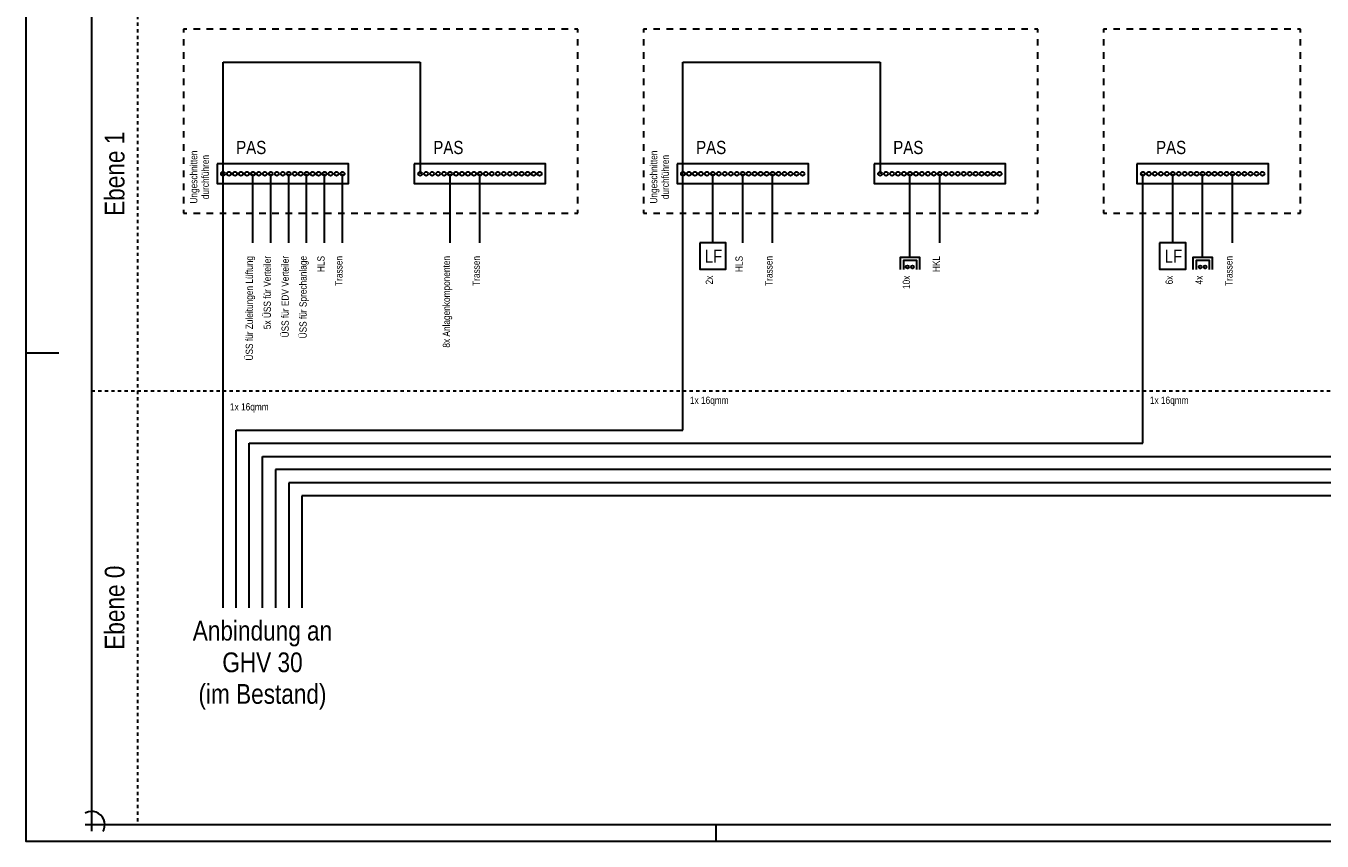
# Model space of a CAD drawing. Header units: millimetres. Extents: x -2000 to 95000, y -500 to 41500.
# Tile 1 of 5: x -2000 to 37453, y -500 to 24298. Entities that reach past the tile are written whole.
import ezdxf
from ezdxf.enums import TextEntityAlignment as Align

# ---------------------------------------------------------------- set-up
doc = ezdxf.new("R2010")
doc.units = ezdxf.units.MM
doc.linetypes.add('DDS_LT3', pattern=[200, 100, -100])
doc.layers.add('ITB_XXX_Einfuegepunkt', color=18, linetype='Continuous', plot=False)
for name, color, linetype in [('ITB_XXX_Layout Rahmen', 18, 'Continuous'), ('ITB_XXX_Schemata Bereiche', 7, 'Continuous'), ('ITB_XXX_Schemata Linien', 7, 'Continuous'), ('ITB_XXX_Schemata Symbole', 7, 'Continuous'), ('ITB_XXX_TXT_Schemata', 7, 'Continuous')]:
    doc.layers.add(name, color=color, linetype=linetype)
doc.styles.add('Arial Narrow', font='txt', dxfattribs={"height": 0.2})

# ---------------------------------------------------------------- blocks, each defined once
blk = doc.blocks.new('Text-Text- Ebene 0-ID-54-8-953-128')
at = {"layer": 'ITB_XXX_TXT_Schemata', "color": 7, "lineweight": 5, "style": 'Arial Narrow', "width": 0.999486}
blk.add_text('Ebene 0', height=600, rotation=90, dxfattribs=at).set_placement((0, -1280), (0, 1280), align=Align.FIT)
blk = doc.blocks.new('Text-Text- Ebene 1-ID-54-8-953-148')
at = {"layer": 'ITB_XXX_TXT_Schemata', "color": 7, "lineweight": 5, "style": 'Arial Narrow', "width": 0.999486}
blk.add_text('Ebene 1', height=600, rotation=90, dxfattribs=at).set_placement((0, -1280), (0, 1280), align=Align.FIT)
blk = doc.blocks.new('Schemasymbol-ID-54-8-953-175')
at = {"layer": 'ITB_XXX_Schemata Symbole', "color": 92, "lineweight": 30}
blk.add_lwpolyline([(0, 600), (0, 0), (4000, 0), (4000, 600), (0, 600)], dxfattribs=at)
for centre in [(181, 300), (363, 300), (545, 300), (727, 300), (909, 300), (1091, 300), (1272, 300), (1454, 300), (1636, 300), (1818, 300), (2000, 300), (2181, 300), (2363, 300), (2545, 300), (2727, 300), (2909, 300), (3091, 300), (3272, 300), (3454, 300), (3636, 300), (3818, 300)]:
    blk.add_circle(centre, 60, dxfattribs=at)
blk = doc.blocks.new('Allgemeines Symbol -Diverse--ID-54-8-953-923-1')
at = {"layer": 'ITB_XXX_Einfuegepunkt', "color": 7, "lineweight": 30}
for p, q in [((0, 1000), (0, -200)), ((-200, 0), (1000, 0))]:
    blk.add_line(p, q, dxfattribs=at)
for points in [[(392, -81), (400, 0), (392, 81), (368, 158), (328, 229), (276, 290), (212, 339), (139, 375), (61, 395), (-20, 399), (-100, 387), (-176, 359), (-200, 344)], [(344, -200), (368, -158), (392, -81)]]:
    blk.add_lwpolyline(points, dxfattribs=at)
blk = doc.blocks.new('Text-Text- ÜSS für Zuleitungen Lüftung-ID-54-8-953-127')
at = {"layer": 'ITB_XXX_TXT_Schemata', "color": 7, "lineweight": 5, "style": 'Arial Narrow', "width": 0.999693}
blk.add_text('ÜSS für Zuleitungen Lüftung', height=220, rotation=90, dxfattribs=at).set_placement((0, -3181), (0, 0), align=Align.FIT)
blk = doc.blocks.new('Text-Text- Ungeschnitten--durchführen-ID-54-8-953-194')
at = {"layer": 'ITB_XXX_TXT_Schemata', "color": 7, "lineweight": 5, "style": 'Arial Narrow'}
for s, width, p, p2 in [('Ungeschnitten', 0.999411, (0, -806), (0, 806)), ('durchführen', 0.999313, (353, -673), (353, 673))]:
    blk.add_text(s, height=220, rotation=90, dxfattribs=dict(at, width=width)).set_placement(p, p2, align=Align.FIT)
blk = doc.blocks.new('Schemasymbol-ID-54-8-953-240')
at = {"layer": 'ITB_XXX_Schemata Symbole', "color": 92, "lineweight": 30}
blk.add_lwpolyline([(0, 600), (0, 0), (4000, 0), (4000, 600), (0, 600)], dxfattribs=at)
for centre in [(181, 300), (363, 300), (545, 300), (727, 300), (909, 300), (1091, 300), (1272, 300), (1454, 300), (1636, 300), (1818, 300), (2000, 300), (2181, 300), (2363, 300), (2545, 300), (2727, 300), (2909, 300), (3091, 300), (3272, 300), (3454, 300), (3636, 300), (3818, 300)]:
    blk.add_circle(centre, 60, dxfattribs=at)
blk = doc.blocks.new('Text-Text- 8x Anlagenkomponenten-ID-54-8-953-529')
at = {"layer": 'ITB_XXX_TXT_Schemata', "color": 7, "lineweight": 5, "style": 'Arial Narrow', "width": 0.99934}
blk.add_text('8x Anlagenkomponenten', height=220, rotation=90, dxfattribs=at).set_placement((0, -2789), (0, 0), align=Align.FIT)
blk = doc.blocks.new('Text-Text- HLS-ID-54-8-953-1425')
at = {"layer": 'ITB_XXX_TXT_Schemata', "color": 7, "lineweight": 5, "style": 'Arial Narrow', "width": 0.999822}
blk.add_text('HLS', height=220, rotation=90, dxfattribs=at).set_placement((0, -490), (0, 0), align=Align.FIT)
blk = doc.blocks.new('Text-Text- Trassen-ID-54-8-953-231')
at = {"layer": 'ITB_XXX_TXT_Schemata', "color": 7, "lineweight": 5, "style": 'Arial Narrow', "width": 0.999355}
blk.add_text('Trassen', height=220, rotation=90, dxfattribs=at).set_placement((0, -910), (0, 0), align=Align.FIT)
blk = doc.blocks.new('Text-Text- Trassen-ID-54-8-953-291')
at = {"layer": 'ITB_XXX_TXT_Schemata', "color": 7, "lineweight": 5, "style": 'Arial Narrow', "width": 0.999355}
blk.add_text('Trassen', height=220, rotation=90, dxfattribs=at).set_placement((0, -910), (0, 0), align=Align.FIT)
blk = doc.blocks.new('Text-Text- Anbindung an--GHV 30---im Bestand--ID-54-8-953-137')
at = {"layer": 'ITB_XXX_TXT_Schemata', "color": 7, "lineweight": 5, "style": 'Arial Narrow'}
for s, width, p, p2 in [('Anbindung an', 0.999416, (-2121, 0), (2121, 0)), ('GHV 30', 0.999744, (-1223, -962), (1223, -962)), ('(im Bestand)', 0.999594, (-1948, -1924), (1948, -1924))]:
    blk.add_text(s, height=600, dxfattribs=dict(at, width=width)).set_placement(p, p2, align=Align.FIT)
blk = doc.blocks.new('Rechteck-ID-54-8-953-298')
at = {"layer": 'ITB_XXX_Schemata Bereiche', "color": 7, "lineweight": 30}
for p, q in [((-6000, 2800), (-6000, 2700)), ((-5900, 2800), (-6000, 2800)), ((-5500, 2800), (-5700, 2800)), ((-5100, 2800), (-5300, 2800)), ((-4700, 2800), (-4900, 2800)), ((-4300, 2800), (-4500, 2800)), ((-3900, 2800), (-4100, 2800)), ((-3500, 2800), (-3700, 2800)), ((-3100, 2800), (-3300, 2800)), ((-2700, 2800), (-2900, 2800)), ((-2300, 2800), (-2500, 2800)), ((-1900, 2800), (-2100, 2800)), ((-1500, 2800), (-1700, 2800)), ((-1100, 2800), (-1300, 2800)), ((-700, 2800), (-900, 2800)), ((-300, 2800), (-500, 2800)), ((100, 2800), (-100, 2800)), ((500, 2800), (300, 2800)), ((900, 2800), (700, 2800)), ((1300, 2800), (1100, 2800)), ((1700, 2800), (1500, 2800)), ((2100, 2800), (1900, 2800)), ((2500, 2800), (2300, 2800)), ((2900, 2800), (2700, 2800)), ((3300, 2800), (3100, 2800)), ((3700, 2800), (3500, 2800)), ((4100, 2800), (3900, 2800)), ((4500, 2800), (4300, 2800)), ((4900, 2800), (4700, 2800)), ((5300, 2800), (5100, 2800)), ((5700, 2800), (5500, 2800)), ((6000, 2800), (5900, 2800)), ((6000, 2700), (6000, 2800)), ((-6000, 2500), (-6000, 2300)), ((6000, 2300), (6000, 2500)), ((-6000, 2100), (-6000, 1900)), ((6000, 1900), (6000, 2100)), ((-6000, 1700), (-6000, 1500)), ((6000, 1500), (6000, 1700)), ((-6000, 1300), (-6000, 1100)), ((6000, 1100), (6000, 1300)), ((-6000, 900), (-6000, 700)), ((6000, 700), (6000, 900)), ((-6000, 500), (-6000, 300)), ((6000, 300), (6000, 500)), ((-6000, 100), (-6000, -100)), ((6000, -100), (6000, 100)), ((-6000, -300), (-6000, -500)), ((6000, -500), (6000, -300)), ((-6000, -700), (-6000, -900)), ((6000, -900), (6000, -700)), ((-6000, -1100), (-6000, -1300)), ((6000, -1300), (6000, -1100)), ((-6000, -1500), (-6000, -1700)), ((6000, -1700), (6000, -1500)), ((-6000, -1900), (-6000, -2100)), ((6000, -2100), (6000, -1900)), ((-6000, -2300), (-6000, -2500)), ((6000, -2500), (6000, -2300)), ((-6000, -2700), (-6000, -2800)), ((6000, -2800), (6000, -2700)), ((-6000, -2800), (-5900, -2800)), ((-5700, -2800), (-5500, -2800)), ((-5300, -2800), (-5100, -2800)), ((-4900, -2800), (-4700, -2800)), ((-4500, -2800), (-4300, -2800)), ((-4100, -2800), (-3900, -2800)), ((-3700, -2800), (-3500, -2800)), ((-3300, -2800), (-3100, -2800)), ((-2900, -2800), (-2700, -2800)), ((-2500, -2800), (-2300, -2800)), ((-2100, -2800), (-1900, -2800)), ((-1700, -2800), (-1500, -2800)), ((-1300, -2800), (-1100, -2800)), ((-900, -2800), (-700, -2800)), ((-500, -2800), (-300, -2800)), ((-100, -2800), (100, -2800)), ((300, -2800), (500, -2800)), ((700, -2800), (900, -2800)), ((1100, -2800), (1300, -2800)), ((1500, -2800), (1700, -2800)), ((1900, -2800), (2100, -2800)), ((2300, -2800), (2500, -2800)), ((2700, -2800), (2900, -2800)), ((3100, -2800), (3300, -2800)), ((3500, -2800), (3700, -2800)), ((3900, -2800), (4100, -2800)), ((4300, -2800), (4500, -2800)), ((4700, -2800), (4900, -2800)), ((5100, -2800), (5300, -2800)), ((5500, -2800), (5700, -2800)), ((5900, -2800), (6000, -2800))]:
    blk.add_line(p, q, dxfattribs=at)
blk = doc.blocks.new('Schemasymbol-ID-54-8-953-319')
at = {"layer": 'ITB_XXX_Schemata Symbole', "color": 92, "lineweight": 30}
blk.add_lwpolyline([(0, 600), (0, 0), (4000, 0), (4000, 600), (0, 600)], dxfattribs=at)
for centre in [(181, 300), (363, 300), (545, 300), (727, 300), (909, 300), (1091, 300), (1272, 300), (1454, 300), (1636, 300), (1818, 300), (2000, 300), (2181, 300), (2363, 300), (2545, 300), (2727, 300), (2909, 300), (3091, 300), (3272, 300), (3454, 300), (3636, 300), (3818, 300)]:
    blk.add_circle(centre, 60, dxfattribs=at)
blk = doc.blocks.new('Text-Text- Ungeschnitten--durchführen-ID-54-8-953-556')
at = {"layer": 'ITB_XXX_TXT_Schemata', "color": 7, "lineweight": 5, "style": 'Arial Narrow'}
for s, width, p, p2 in [('Ungeschnitten', 0.999411, (0, -806), (0, 806)), ('durchführen', 0.999313, (353, -673), (353, 673))]:
    blk.add_text(s, height=220, rotation=90, dxfattribs=dict(at, width=width)).set_placement(p, p2, align=Align.FIT)
blk = doc.blocks.new('Schemasymbol-ID-54-8-953-577')
at = {"layer": 'ITB_XXX_Schemata Symbole', "color": 92, "lineweight": 30}
blk.add_lwpolyline([(0, 600), (0, 0), (4000, 0), (4000, 600), (0, 600)], dxfattribs=at)
for centre in [(181, 300), (363, 300), (545, 300), (727, 300), (909, 300), (1091, 300), (1272, 300), (1454, 300), (1636, 300), (1818, 300), (2000, 300), (2181, 300), (2363, 300), (2545, 300), (2727, 300), (2909, 300), (3091, 300), (3272, 300), (3454, 300), (3636, 300), (3818, 300)]:
    blk.add_circle(centre, 60, dxfattribs=at)
blk = doc.blocks.new('Text-Text- HLS-ID-54-8-953-1316')
at = {"layer": 'ITB_XXX_TXT_Schemata', "color": 7, "lineweight": 5, "style": 'Arial Narrow', "width": 0.999822}
blk.add_text('HLS', height=220, rotation=90, dxfattribs=at).set_placement((0, -490), (0, 0), align=Align.FIT)
blk = doc.blocks.new('Text-Text- Trassen-ID-54-8-953-1378')
at = {"layer": 'ITB_XXX_TXT_Schemata', "color": 7, "lineweight": 5, "style": 'Arial Narrow', "width": 0.999355}
blk.add_text('Trassen', height=220, rotation=90, dxfattribs=at).set_placement((0, -910), (0, 0), align=Align.FIT)
blk = doc.blocks.new('Rechteck-ID-54-8-953-1440')
at = {"layer": 'ITB_XXX_Schemata Bereiche', "color": 7, "lineweight": 30}
for p, q in [((-6000, 2800), (-6000, 2700)), ((-5900, 2800), (-6000, 2800)), ((-5500, 2800), (-5700, 2800)), ((-5100, 2800), (-5300, 2800)), ((-4700, 2800), (-4900, 2800)), ((-4300, 2800), (-4500, 2800)), ((-3900, 2800), (-4100, 2800)), ((-3500, 2800), (-3700, 2800)), ((-3100, 2800), (-3300, 2800)), ((-2700, 2800), (-2900, 2800)), ((-2300, 2800), (-2500, 2800)), ((-1900, 2800), (-2100, 2800)), ((-1500, 2800), (-1700, 2800)), ((-1100, 2800), (-1300, 2800)), ((-700, 2800), (-900, 2800)), ((-300, 2800), (-500, 2800)), ((100, 2800), (-100, 2800)), ((500, 2800), (300, 2800)), ((900, 2800), (700, 2800)), ((1300, 2800), (1100, 2800)), ((1700, 2800), (1500, 2800)), ((2100, 2800), (1900, 2800)), ((2500, 2800), (2300, 2800)), ((2900, 2800), (2700, 2800)), ((3300, 2800), (3100, 2800)), ((3700, 2800), (3500, 2800)), ((4100, 2800), (3900, 2800)), ((4500, 2800), (4300, 2800)), ((4900, 2800), (4700, 2800)), ((5300, 2800), (5100, 2800)), ((5700, 2800), (5500, 2800)), ((6000, 2800), (5900, 2800)), ((6000, 2700), (6000, 2800)), ((-6000, 2500), (-6000, 2300)), ((6000, 2300), (6000, 2500)), ((-6000, 2100), (-6000, 1900)), ((6000, 1900), (6000, 2100)), ((-6000, 1700), (-6000, 1500)), ((6000, 1500), (6000, 1700)), ((-6000, 1300), (-6000, 1100)), ((6000, 1100), (6000, 1300)), ((-6000, 900), (-6000, 700)), ((6000, 700), (6000, 900)), ((-6000, 500), (-6000, 300)), ((6000, 300), (6000, 500)), ((-6000, 100), (-6000, -100)), ((6000, -100), (6000, 100)), ((-6000, -300), (-6000, -500)), ((6000, -500), (6000, -300)), ((-6000, -700), (-6000, -900)), ((6000, -900), (6000, -700)), ((-6000, -1100), (-6000, -1300)), ((6000, -1300), (6000, -1100)), ((-6000, -1500), (-6000, -1700)), ((6000, -1700), (6000, -1500)), ((-6000, -1900), (-6000, -2100)), ((6000, -2100), (6000, -1900)), ((-6000, -2300), (-6000, -2500)), ((6000, -2500), (6000, -2300)), ((-6000, -2700), (-6000, -2800)), ((6000, -2800), (6000, -2700)), ((-6000, -2800), (-5900, -2800)), ((-5700, -2800), (-5500, -2800)), ((-5300, -2800), (-5100, -2800)), ((-4900, -2800), (-4700, -2800)), ((-4500, -2800), (-4300, -2800)), ((-4100, -2800), (-3900, -2800)), ((-3700, -2800), (-3500, -2800)), ((-3300, -2800), (-3100, -2800)), ((-2900, -2800), (-2700, -2800)), ((-2500, -2800), (-2300, -2800)), ((-2100, -2800), (-1900, -2800)), ((-1700, -2800), (-1500, -2800)), ((-1300, -2800), (-1100, -2800)), ((-900, -2800), (-700, -2800)), ((-500, -2800), (-300, -2800)), ((-100, -2800), (100, -2800)), ((300, -2800), (500, -2800)), ((700, -2800), (900, -2800)), ((1100, -2800), (1300, -2800)), ((1500, -2800), (1700, -2800)), ((1900, -2800), (2100, -2800)), ((2300, -2800), (2500, -2800)), ((2700, -2800), (2900, -2800)), ((3100, -2800), (3300, -2800)), ((3500, -2800), (3700, -2800)), ((3900, -2800), (4100, -2800)), ((4300, -2800), (4500, -2800)), ((4700, -2800), (4900, -2800)), ((5100, -2800), (5300, -2800)), ((5500, -2800), (5700, -2800)), ((5900, -2800), (6000, -2800))]:
    blk.add_line(p, q, dxfattribs=at)
blk = doc.blocks.new('Schemasymbol-ID-54-8-953-322')
at = {"layer": 'ITB_XXX_Schemata Symbole', "color": 92, "lineweight": 30}
blk.add_lwpolyline([(0, 600), (0, 0), (4000, 0), (4000, 600), (0, 600)], dxfattribs=at)
for centre in [(181, 300), (363, 300), (545, 300), (727, 300), (909, 300), (1091, 300), (1272, 300), (1454, 300), (1636, 300), (1818, 300), (2000, 300), (2181, 300), (2363, 300), (2545, 300), (2727, 300), (2909, 300), (3091, 300), (3272, 300), (3454, 300), (3636, 300), (3818, 300)]:
    blk.add_circle(centre, 60, dxfattribs=at)
blk = doc.blocks.new('Rechteck-ID-54-8-953-2098')
at = {"layer": 'ITB_XXX_Schemata Bereiche', "color": 7, "lineweight": 30}
for p, q in [((-3000, 2800), (-3000, 2700)), ((-2900, 2800), (-3000, 2800)), ((-2500, 2800), (-2700, 2800)), ((-2100, 2800), (-2300, 2800)), ((-1700, 2800), (-1900, 2800)), ((-1300, 2800), (-1500, 2800)), ((-900, 2800), (-1100, 2800)), ((-500, 2800), (-700, 2800)), ((-100, 2800), (-300, 2800)), ((300, 2800), (100, 2800)), ((700, 2800), (500, 2800)), ((1100, 2800), (900, 2800)), ((1500, 2800), (1300, 2800)), ((1900, 2800), (1700, 2800)), ((2300, 2800), (2100, 2800)), ((2700, 2800), (2500, 2800)), ((3000, 2800), (2900, 2800)), ((3000, 2700), (3000, 2800)), ((-3000, 2500), (-3000, 2300)), ((3000, 2300), (3000, 2500)), ((-3000, 2100), (-3000, 1900)), ((3000, 1900), (3000, 2100)), ((-3000, 1700), (-3000, 1500)), ((3000, 1500), (3000, 1700)), ((-3000, 1300), (-3000, 1100)), ((3000, 1100), (3000, 1300)), ((-3000, 900), (-3000, 700)), ((3000, 700), (3000, 900)), ((-3000, 500), (-3000, 300)), ((3000, 300), (3000, 500)), ((-3000, 100), (-3000, -100)), ((3000, -100), (3000, 100)), ((-3000, -300), (-3000, -500)), ((3000, -500), (3000, -300)), ((-3000, -700), (-3000, -900)), ((3000, -900), (3000, -700)), ((-3000, -1100), (-3000, -1300)), ((3000, -1300), (3000, -1100)), ((-3000, -1500), (-3000, -1700)), ((3000, -1700), (3000, -1500)), ((-3000, -1900), (-3000, -2100)), ((3000, -2100), (3000, -1900)), ((-3000, -2300), (-3000, -2500)), ((3000, -2500), (3000, -2300)), ((-3000, -2700), (-3000, -2800)), ((3000, -2800), (3000, -2700)), ((-3000, -2800), (-2900, -2800)), ((-2700, -2800), (-2500, -2800)), ((-2300, -2800), (-2100, -2800)), ((-1900, -2800), (-1700, -2800)), ((-1500, -2800), (-1300, -2800)), ((-1100, -2800), (-900, -2800)), ((-700, -2800), (-500, -2800)), ((-300, -2800), (-100, -2800)), ((100, -2800), (300, -2800)), ((500, -2800), (700, -2800)), ((900, -2800), (1100, -2800)), ((1300, -2800), (1500, -2800)), ((1700, -2800), (1900, -2800)), ((2100, -2800), (2300, -2800)), ((2500, -2800), (2700, -2800)), ((2900, -2800), (3000, -2800))]:
    blk.add_line(p, q, dxfattribs=at)
blk = doc.blocks.new('Text-Text- 5x ÜSS für Verteiler-ID-54-8-953-213')
at = {"layer": 'ITB_XXX_TXT_Schemata', "color": 7, "lineweight": 5, "style": 'Arial Narrow', "width": 0.999868}
blk.add_text('5x ÜSS für Verteiler', height=220, rotation=90, dxfattribs=at).set_placement((0, -2227), (0, 0), align=Align.FIT)
blk = doc.blocks.new('Text-Text- HKL-ID-54-8-953-171')
at = {"layer": 'ITB_XXX_TXT_Schemata', "color": 7, "lineweight": 5, "style": 'Arial Narrow', "width": 0.999822}
blk.add_text('HKL', height=220, rotation=90, dxfattribs=at).set_placement((0, -490), (0, 0), align=Align.FIT)
blk = doc.blocks.new('Text-Text- Trassen-ID-54-8-953-206')
at = {"layer": 'ITB_XXX_TXT_Schemata', "color": 7, "lineweight": 5, "style": 'Arial Narrow', "width": 0.999355}
blk.add_text('Trassen', height=220, rotation=90, dxfattribs=at).set_placement((0, -910), (0, 0), align=Align.FIT)
blk = doc.blocks.new('Text-Text- ÜSS für EDV Verteiler-ID-54-8-953-261')
at = {"layer": 'ITB_XXX_TXT_Schemata', "color": 7, "lineweight": 5, "style": 'Arial Narrow', "width": 1.000011}
blk.add_text('ÜSS für EDV Verteiler', height=220, rotation=90, dxfattribs=at).set_placement((0, -2479), (0, 0), align=Align.FIT)
blk = doc.blocks.new('Text-Text- ÜSS für Sprechanlage-ID-54-8-953-342')
at = {"layer": 'ITB_XXX_TXT_Schemata', "color": 7, "lineweight": 5, "style": 'Arial Narrow', "width": 0.999646}
blk.add_text('ÜSS für Sprechanlage', height=220, rotation=90, dxfattribs=at).set_placement((0, -2508), (0, 0), align=Align.FIT)
blk = doc.blocks.new('Text-Text- 6x-ID-54-8-953-1871')
at = {"layer": 'ITB_XXX_TXT_Schemata', "color": 7, "lineweight": 5, "style": 'Arial Narrow', "width": 0.999079}
blk.add_text('6x', height=220, rotation=90, dxfattribs=at).set_placement((0, -266), (0, 0), align=Align.FIT)
blk = doc.blocks.new('Schemasymbol-ID-54-8-953-2026')
at = {"layer": 'ITB_XXX_Schemata Symbole', "color": 92, "lineweight": 30}
blk.add_lwpolyline([(-400, 800), (-400, 0), (400, 0), (400, 800), (-400, 800)], dxfattribs=at)
at = {"layer": 'ITB_XXX_Schemata Symbole', "color": 7, "lineweight": 30, "style": 'Arial Narrow', "width": 0.999726}
blk.add_text('LF', height=400, dxfattribs=at).set_placement((-249, 194), (286, 194), align=Align.FIT)
blk = doc.blocks.new('Text-Text- 2x-ID-54-8-953-1868')
at = {"layer": 'ITB_XXX_TXT_Schemata', "color": 7, "lineweight": 5, "style": 'Arial Narrow', "width": 0.999079}
blk.add_text('2x', height=220, rotation=90, dxfattribs=at).set_placement((0, -266), (0, 0), align=Align.FIT)
blk = doc.blocks.new('Schemasymbol-ID-54-8-953-2055')
at = {"layer": 'ITB_XXX_Schemata Symbole', "color": 92, "lineweight": 30}
blk.add_lwpolyline([(-400, 800), (-400, 0), (400, 0), (400, 800), (-400, 800)], dxfattribs=at)
at = {"layer": 'ITB_XXX_Schemata Symbole', "color": 7, "lineweight": 30, "style": 'Arial Narrow', "width": 0.999726}
blk.add_text('LF', height=400, dxfattribs=at).set_placement((-249, 194), (286, 194), align=Align.FIT)
blk = doc.blocks.new('Schemasymbol-ID-54-8-953-58')
at = {"layer": 'ITB_XXX_Schemata Symbole', "color": 92, "lineweight": 30}
for points in [[(0, -450), (0, 0)], [(300, -810), (300, -450), (-300, -450), (-300, -810)], [(204, -810), (204, -542), (-196, -542), (-196, -810)]]:
    blk.add_lwpolyline(points, dxfattribs=at)
for centre in [(-79, -732), (79, -732)]:
    blk.add_circle(centre, 45, dxfattribs=at)
blk = doc.blocks.new('Text-Text- 4x-ID-54-8-953-362')
at = {"layer": 'ITB_XXX_TXT_Schemata', "color": 7, "lineweight": 5, "style": 'Arial Narrow', "width": 0.999079}
blk.add_text('4x', height=220, rotation=90, dxfattribs=at).set_placement((0, -266), (0, 0), align=Align.FIT)
blk = doc.blocks.new('Schemasymbol-ID-54-8-953-170')
at = {"layer": 'ITB_XXX_Schemata Symbole', "color": 92, "lineweight": 30}
for points in [[(0, -450), (0, 0)], [(300, -810), (300, -450), (-300, -450), (-300, -810)], [(204, -810), (204, -542), (-196, -542), (-196, -810)]]:
    blk.add_lwpolyline(points, dxfattribs=at)
for centre in [(-79, -732), (79, -732)]:
    blk.add_circle(centre, 45, dxfattribs=at)
blk = doc.blocks.new('Text-Text- 10x-ID-54-8-953-2073')
at = {"layer": 'ITB_XXX_TXT_Schemata', "color": 7, "lineweight": 5, "style": 'Arial Narrow', "width": 0.99911}
blk.add_text('10x', height=220, rotation=90, dxfattribs=at).set_placement((0, -406), (0, 0), align=Align.FIT)
blk = doc.blocks.new('Text-Text- 1x 16qmm-ID-54-8-953-2161')
at = {"layer": 'ITB_XXX_TXT_Schemata', "color": 7, "lineweight": 5, "style": 'Arial Narrow', "width": 0.999293}
blk.add_text('1x 16qmm', height=220, dxfattribs=at).set_placement((-588, 0), (588, 0), align=Align.FIT)
blk = doc.blocks.new('Text-Text- 1x 16qmm-ID-54-8-953-2170')
at = {"layer": 'ITB_XXX_TXT_Schemata', "color": 7, "lineweight": 5, "style": 'Arial Narrow', "width": 0.999293}
blk.add_text('1x 16qmm', height=220, dxfattribs=at).set_placement((-588, 0), (588, 0), align=Align.FIT)
blk = doc.blocks.new('Text-Text- 1x 16qmm-ID-54-8-953-2265')
at = {"layer": 'ITB_XXX_TXT_Schemata', "color": 7, "lineweight": 5, "style": 'Arial Narrow', "width": 0.999293}
blk.add_text('1x 16qmm', height=220, dxfattribs=at).set_placement((-588, 0), (588, 0), align=Align.FIT)
blk = doc.blocks.new('Label-ID-54-8-953-177')
at = {"layer": 'ITB_XXX_TXT_Schemata', "color": 7, "lineweight": 30, "style": 'Arial Narrow', "width": 1.000288}
blk.add_text('PAS', height=400, dxfattribs=at).set_placement((3819, 19500), (4735, 19500), align=Align.FIT)
blk = doc.blocks.new('Label-ID-54-8-953-376')
at = {"layer": 'ITB_XXX_TXT_Schemata', "color": 7, "lineweight": 30, "style": 'Arial Narrow', "width": 1.000288}
blk.add_text('PAS', height=400, dxfattribs=at).set_placement((9819, 19500), (10735, 19500), align=Align.FIT)
blk = doc.blocks.new('Label-ID-54-8-953-326')
at = {"layer": 'ITB_XXX_TXT_Schemata', "color": 7, "lineweight": 30, "style": 'Arial Narrow', "width": 1.000288}
blk.add_text('PAS', height=400, dxfattribs=at).set_placement((17819, 19500), (18735, 19500), align=Align.FIT)
blk = doc.blocks.new('Label-ID-54-8-953-602')
at = {"layer": 'ITB_XXX_TXT_Schemata', "color": 7, "lineweight": 30, "style": 'Arial Narrow', "width": 1.000288}
blk.add_text('PAS', height=400, dxfattribs=at).set_placement((23819, 19500), (24735, 19500), align=Align.FIT)
blk = doc.blocks.new('Label-ID-54-8-953-461')
at = {"layer": 'ITB_XXX_TXT_Schemata', "color": 7, "lineweight": 30, "style": 'Arial Narrow', "width": 1.000288}
blk.add_text('PAS', height=400, dxfattribs=at).set_placement((31819, 19500), (32735, 19500), align=Align.FIT)
blk = doc.blocks.new('Blätter-ID-54-943-953-962')
at = {"layer": 'ITB_XXX_Layout Rahmen', "color": 7, "lineweight": 30}
for p, q in [((-2000, 14350), (-1000, 14350)), ((19000, 0), (19000, -500))]:
    blk.add_line(p, q, dxfattribs=at)
for points in [[(-2000, 41500), (-2000, -500), (95000, -500), (95000, 41500), (-2000, 41500)], [(0, 41000), (0, 0), (94500, 0), (94500, 41000), (0, 41000)]]:
    blk.add_lwpolyline(points, dxfattribs=at)

msp = doc.modelspace()

# ---------------------------------------------------------------- linework, layer by layer
at = {"layer": 'ITB_XXX_Schemata Bereiche', "color": 7, "linetype": 'DDS_LT3', "lineweight": 30}
for points in [[(1400, 41000), (1400, 0)], [(0, 13200), (75800, 13200)]]:
    msp.add_lwpolyline(points, dxfattribs=at)
at = {"layer": 'ITB_XXX_Schemata Linien', "color": 94, "lineweight": 30}
for p, q in [((4000, 6600), (4000, 23200)), ((4000, 23200), (10000, 23200)), ((10000, 23200), (10000, 19800)), ((18000, 12000), (18000, 23200)), ((18000, 23200), (24000, 23200)), ((24000, 23200), (24000, 19800)), ((32000, 11600), (32000, 19800)), ((4400, 6600), (4400, 12000)), ((4400, 12000), (18000, 12000)), ((4800, 6600), (4800, 11600)), ((4800, 11600), (32000, 11600)), ((5200, 6600), (5200, 11200)), ((5200, 11200), (40000, 11200)), ((54000, 10800), (5600, 10800)), ((5600, 10800), (5600, 6600)), ((62000, 10400), (6000, 10400)), ((6000, 10400), (6000, 6600)), ((70000, 10000), (6400, 10000)), ((6400, 10000), (6400, 6600))]:
    msp.add_line(p, q, dxfattribs=at)
at = {"layer": 'ITB_XXX_Schemata Linien', "color": 5, "lineweight": 30}
for p, q in [((4909, 17700), (4909, 19800)), ((5455, 17700), (5455, 19800)), ((6000, 17700), (6000, 19800)), ((6545, 17700), (6545, 19800)), ((7091, 17700), (7091, 19800)), ((7636, 17700), (7636, 19800)), ((10909, 17700), (10909, 19800)), ((11818, 17700), (11818, 19800)), ((18909, 17700), (18909, 19800)), ((19818, 17700), (19818, 19800)), ((20727, 17700), (20727, 19800)), ((24909, 17700), (24909, 19800)), ((25818, 17700), (25818, 19800)), ((32909, 17700), (32909, 19800)), ((33818, 17700), (33818, 19800)), ((34727, 17700), (34727, 19800))]:
    msp.add_line(p, q, dxfattribs=at)

# ---------------------------------------------------------------- block references
at = {"layer": 'ITB_XXX_Einfuegepunkt', "color": 7, "lineweight": 30}
msp.add_blockref('Allgemeines Symbol -Diverse--ID-54-8-953-923-1', (0, 0), dxfattribs=at)
at = {"layer": 'ITB_XXX_Layout Rahmen', "color": 7, "lineweight": 30}
msp.add_blockref('Blätter-ID-54-943-953-962', (0, 0), dxfattribs=at)
at = {"layer": 'ITB_XXX_Schemata Bereiche', "color": 7, "lineweight": 30}
for name, p in [('Rechteck-ID-54-8-953-298', (8800, 21400)), ('Rechteck-ID-54-8-953-1440', (22800, 21400)), ('Rechteck-ID-54-8-953-2098', (33800, 21400))]:
    msp.add_blockref(name, p, dxfattribs=at)
at = {"layer": 'ITB_XXX_Schemata Symbole', "color": 92, "lineweight": 30}
for name, p in [('Schemasymbol-ID-54-8-953-175', (3819, 19500)), ('Schemasymbol-ID-54-8-953-240', (9819, 19500)), ('Schemasymbol-ID-54-8-953-319', (17819, 19500)), ('Schemasymbol-ID-54-8-953-577', (23819, 19500)), ('Schemasymbol-ID-54-8-953-322', (31819, 19500)), ('Schemasymbol-ID-54-8-953-2055', (18909, 16900)), ('Schemasymbol-ID-54-8-953-170', (24909, 17700)), ('Schemasymbol-ID-54-8-953-2026', (32909, 16900)), ('Schemasymbol-ID-54-8-953-58', (33818, 17700))]:
    msp.add_blockref(name, p, dxfattribs=at)
at = {"layer": 'ITB_XXX_TXT_Schemata', "color": 7, "lineweight": 5}
for name, p in [('Text-Text- Ebene 1-ID-54-8-953-148', (1000, 19800)), ('Text-Text- Ungeschnitten--durchführen-ID-54-8-953-194', (3218, 19700)), ('Text-Text- Ungeschnitten--durchführen-ID-54-8-953-556', (17218, 19700)), ('Text-Text- ÜSS für Zuleitungen Lüftung-ID-54-8-953-127', (4909, 17300)), ('Text-Text- 5x ÜSS für Verteiler-ID-54-8-953-213', (5455, 17300)), ('Text-Text- ÜSS für EDV Verteiler-ID-54-8-953-261', (6000, 17300)), ('Text-Text- ÜSS für Sprechanlage-ID-54-8-953-342', (6545, 17300)), ('Text-Text- HLS-ID-54-8-953-1425', (7091, 17300)), ('Text-Text- Trassen-ID-54-8-953-291', (7636, 17300)), ('Text-Text- 8x Anlagenkomponenten-ID-54-8-953-529', (10909, 17300)), ('Text-Text- Trassen-ID-54-8-953-231', (11818, 17300)), ('Text-Text- HLS-ID-54-8-953-1316', (19818, 17300)), ('Text-Text- Trassen-ID-54-8-953-1378', (20727, 17300)), ('Text-Text- HKL-ID-54-8-953-171', (25818, 17300)), ('Text-Text- Trassen-ID-54-8-953-206', (34727, 17300)), ('Text-Text- 2x-ID-54-8-953-1868', (18909, 16700)), ('Text-Text- 10x-ID-54-8-953-2073', (24909, 16700)), ('Text-Text- 6x-ID-54-8-953-1871', (32909, 16700)), ('Text-Text- 4x-ID-54-8-953-362', (33818, 16700)), ('Text-Text- 1x 16qmm-ID-54-8-953-2170', (18800, 12800)), ('Text-Text- 1x 16qmm-ID-54-8-953-2265', (32800, 12800)), ('Text-Text- 1x 16qmm-ID-54-8-953-2161', (4800, 12600)), ('Text-Text- Ebene 0-ID-54-8-953-128', (1000, 6600)), ('Text-Text- Anbindung an--GHV 30---im Bestand--ID-54-8-953-137', (5200, 5600))]:
    msp.add_blockref(name, p, dxfattribs=at)
at = {"layer": 'ITB_XXX_TXT_Schemata', "color": 92, "lineweight": 30}
for name in ['Label-ID-54-8-953-177', 'Label-ID-54-8-953-376', 'Label-ID-54-8-953-326', 'Label-ID-54-8-953-602', 'Label-ID-54-8-953-461']:
    msp.add_blockref(name, (581, 900), dxfattribs=at)

doc.saveas('drawing.dxf')
